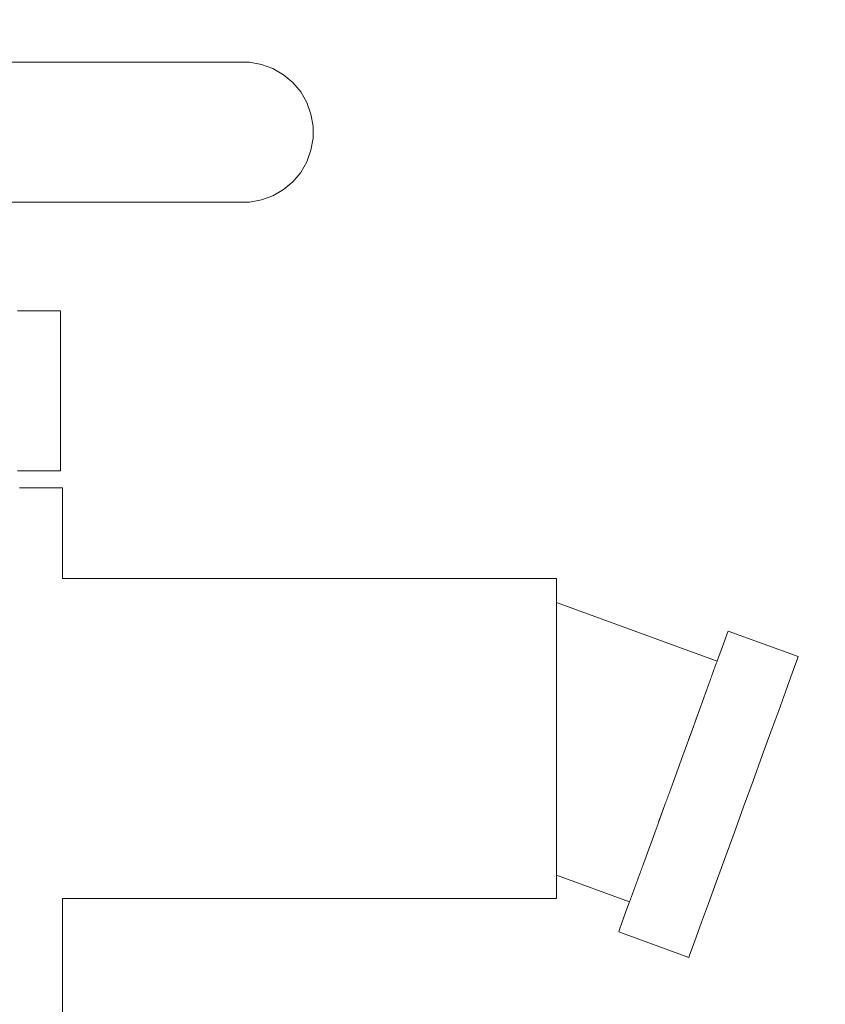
# Model space of a CAD drawing. Header units: millimetres. Extents: x 58537 to 97688, y -8921 to 14216.
# Tile 172 of 189: x 68643 to 68696, y 6695 to 6760. Entities that reach past the tile are written whole.
import ezdxf

# ---------------------------------------------------------------- set-up
doc = ezdxf.new("R2010")
doc.units = ezdxf.units.MM
doc.header["$MEASUREMENT"] = 0
doc.linetypes.add('Wipeout_Contour', pattern=[1000, 0, -1000])
doc.layers.add('Nowe_A-Armatura', color=7, linetype='Continuous')
doc.layers.add('Nowe_A-Wymiary-Zewnętrzne', color=7, linetype='Continuous')
doc.layers.add('Nowe_A-Armatura_Nr_pióra__2', color=8, linetype='Continuous', lineweight=13)
doc.layers.add('Nowe_A-Wymiary-Zewnętrzne_Nr_pióra__46', color=5, linetype='Continuous', lineweight=15)
doc.layers.add('Nowe_A-Wymiary-Zewnętrzne_Nr_pióra__45', color=7, linetype='Continuous', lineweight=15, true_color=0x40a5ff)
doc.layers.add('Nowe_A-Wymiary-Zewnętrzne_Nr_pióra__85', color=7, linetype='Continuous', lineweight=13, true_color=0x80c2ff)
doc.styles.add('STYL_AUTOMATYCZNY_2', font='arial.ttf')
doc.dimstyles.new('STYL_AUTOMATYCZNY__1', dxfattribs={"dimtxt": 125, "dimasz": 47.5, "dimexe": 0.18, "dimexo": 20, "dimgap": 0, "dimtad": 1, "dimdec": 1, "dimlfac": 0.1, "dimzin": 0, "dimdsep": 46, "dimtxsty": 'STYL_AUTOMATYCZNY_2', "dimblk": 'ARROWHEAD_11', "dimblk1": 'ARROWHEAD_11', "dimblk2": 'ARROWHEAD_11', "dimcen": 0.09, "dimclrd": 256, "dimclre": 256, "dimclrt": 5, "dimadec": 1, "dimazin": 0, "dimtfac": 1, "dimtdec": 4, "dimtmove": 0, "dimatfit": 3, "dimfxl": 0, "dimtolj": 1, "dimtzin": 0, "dimarcsym": 0})

# ---------------------------------------------------------------- blocks, each defined once
blk = doc.blocks.new('ElemPrzekroju_255')
at = {"color": 254, "linetype": 'Wipeout_Contour', "lineweight": 0, "ltscale": 275902.270803}
blk.add_wipeout([(68646.09, 6730.12), (68646.09, 6740.62), (68645.77, 6740.62), (68645.77, 6730.12)], dxfattribs=at).dxf.layer = 'Nowe_A-Armatura'
at = {"color": 254, "linetype": 'Wipeout_Contour', "lineweight": 0, "ltscale": 344873.566258}
blk.add_wipeout([(68645.908, 6722.395), (68646.07, 6722.89), (68646.23, 6723.05), (68646.23, 6729), (68645.908, 6729)], dxfattribs=at).dxf.layer = 'Nowe_A-Armatura'
at = {"color": 254, "linetype": 'Wipeout_Contour', "lineweight": 0, "ltscale": 344849.496801}
blk.add_wipeout([(68645.908, 6702.705), (68645.908, 6635.2), (68646.23, 6635.2), (68646.23, 6702.05), (68646.07, 6702.21)], dxfattribs=at).dxf.layer = 'Nowe_A-Armatura'
at = {"color": 254, "linetype": 'Wipeout_Contour', "lineweight": 0, "ltscale": 276043.926009}
blk.add_wipeout([(68682.731, 6699.873), (68687.335, 6698.197), (68687.39, 6698.347), (68682.785, 6700.023)], dxfattribs=at).dxf.layer = 'Nowe_A-Armatura'
at = {"color": 254, "linetype": 'Wipeout_Contour', "lineweight": 0, "ltscale": 275899.749997}
blk.add_wipeout([(68645.77, 6730.12), (68645.77, 6740.62), (68644.823, 6740.62), (68644.823, 6730.12)], dxfattribs=at).dxf.layer = 'Nowe_A-Armatura'
at = {"color": 254, "linetype": 'Wipeout_Contour', "lineweight": 0, "ltscale": 413843.612552}
blk.add_wipeout([(68644.955, 6729), (68644.955, 6720.112), (68645.083, 6720.593), (68645.485, 6721.643), (68645.908, 6722.38), (68645.908, 6729)], dxfattribs=at).dxf.layer = 'Nowe_A-Armatura'
at = {"color": 254, "linetype": 'Wipeout_Contour', "lineweight": 0, "ltscale": 413818.857954}
blk.add_wipeout([(68644.955, 6704.988), (68644.955, 6635.2), (68645.908, 6635.2), (68645.908, 6702.72), (68645.485, 6703.457), (68645.083, 6704.507)], dxfattribs=at).dxf.layer = 'Nowe_A-Armatura'
at = {"color": 254, "linetype": 'Wipeout_Contour', "lineweight": 0, "ltscale": 276044.472642}
blk.add_wipeout([(68682.785, 6700.023), (68687.39, 6698.347), (68687.552, 6698.792), (68682.947, 6700.468)], dxfattribs=at).dxf.layer = 'Nowe_A-Armatura'
at = {"layer": 'Nowe_A-Armatura_Nr_pióra__2', "color": 8, "linetype": 'Continuous', "lineweight": 13}
for p, q in [((68646.09, 6730.12), (68645.77, 6730.12)), ((68646.23, 6729), (68645.908, 6729)), ((68687.335, 6698.197), (68687.39, 6698.347))]:
    blk.add_line(p, q, dxfattribs=at)
at = {"color": 254, "linetype": 'Wipeout_Contour', "lineweight": 0, "ltscale": 275894.784981}
blk.add_wipeout([(68643.276, 6740.62), (68643.276, 6730.12), (68644.823, 6730.12), (68644.823, 6740.62)], dxfattribs=at).dxf.layer = 'Nowe_A-Armatura'
at = {"color": 254, "linetype": 'Wipeout_Contour', "lineweight": 0, "ltscale": 1034562.253360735}
blk.add_wipeout([(68643.397, 6729), (68643.397, 6635.2), (68644.955, 6635.2), (68644.955, 6704.988), (68644.575, 6705.801), (68644.086, 6707.3), (68643.725, 6708.959), (68643.504, 6710.727), (68643.43, 6712.55), (68643.504, 6714.373), (68643.725, 6716.141), (68644.086, 6717.8), (68644.575, 6719.299), (68644.955, 6720.112), (68644.955, 6729)], dxfattribs=at).dxf.layer = 'Nowe_A-Armatura'
at = {"color": 254, "linetype": 'Wipeout_Contour', "lineweight": 0, "ltscale": 275954.860418}
blk.add_wipeout([(68646.07, 6702.21), (68646.23, 6702.05), (68678.64, 6702.05), (68678.64, 6702.21)], dxfattribs=at).dxf.layer = 'Nowe_A-Armatura'
at = {"color": 254, "linetype": 'Wipeout_Contour', "lineweight": 0, "ltscale": 276045.549316}
blk.add_wipeout([(68682.947, 6700.468), (68687.552, 6698.792), (68687.816, 6699.519), (68683.212, 6701.195)], dxfattribs=at).dxf.layer = 'Nowe_A-Armatura'
at = {"layer": 'Nowe_A-Armatura_Nr_pióra__2', "color": 8, "linetype": 'Continuous', "lineweight": 13}
for p, q in [((68644.823, 6730.12), (68643.276, 6730.12)), ((68645.77, 6730.12), (68644.823, 6730.12)), ((68644.955, 6729), (68643.397, 6729)), ((68645.908, 6729), (68644.955, 6729)), ((68682.731, 6699.873), (68682.785, 6700.023)), ((68687.39, 6698.347), (68687.552, 6698.792))]:
    blk.add_line(p, q, dxfattribs=at)
at = {"color": 254, "linetype": 'Wipeout_Contour', "lineweight": 0, "ltscale": 2689973.818976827}
blk.add_wipeout([(68617.967, 6740.62), (68632.212, 6740.62), (68632.212, 6743), (68632.405, 6743.948), (68632.766, 6744.847), (68633.282, 6745.666), (68633.938, 6746.378), (68634.712, 6746.96), (68635.578, 6747.393), (68636.508, 6747.662), (68637.471, 6747.76), (68658.49, 6747.76), (68659.28, 6747.9), (68660.033, 6748.175), (68660.728, 6748.577), (68661.342, 6749.093), (68661.858, 6749.708), (68662.259, 6750.403), (68662.533, 6751.157), (68662.672, 6751.947), (68662.672, 6752.749), (68662.533, 6753.54), (68662.259, 6754.294), (68661.858, 6754.989), (68661.343, 6755.604), (68660.728, 6756.12), (68660.034, 6756.522), (68659.28, 6756.797), (68658.49, 6756.937), (68623.511, 6756.937), (68622.611, 6756.923), (68621.728, 6756.753), (68620.887, 6756.434), (68620.114, 6755.974), (68619.432, 6755.389), (68618.861, 6754.694), (68618.418, 6753.911), (68618.117, 6753.064), (68617.967, 6752.177)], dxfattribs=at).dxf.layer = 'Nowe_A-Armatura'
at = {"color": 254, "linetype": 'Wipeout_Contour', "lineweight": 0, "ltscale": 275954.670944}
blk.add_wipeout([(68678.64, 6702.683), (68645.916, 6702.683), (68646.07, 6702.21), (68678.64, 6702.21)], dxfattribs=at).dxf.layer = 'Nowe_A-Armatura'
at = {"layer": 'Nowe_A-Armatura_Nr_pióra__2', "color": 8, "linetype": 'Continuous', "lineweight": 13}
for p, q in [((68623.511, 6756.937), (68658.49, 6756.937)), ((68658.49, 6756.937), (68659.28, 6756.797)), ((68659.28, 6756.797), (68660.034, 6756.522)), ((68660.034, 6756.522), (68660.728, 6756.12)), ((68660.728, 6756.12), (68661.343, 6755.604)), ((68661.343, 6755.604), (68661.858, 6754.989)), ((68661.858, 6754.989), (68662.259, 6754.294)), ((68662.259, 6754.294), (68662.533, 6753.54)), ((68662.533, 6753.54), (68662.672, 6752.749)), ((68662.672, 6752.749), (68662.672, 6751.947)), ((68662.672, 6751.947), (68662.533, 6751.157)), ((68662.533, 6751.157), (68662.259, 6750.403)), ((68662.259, 6750.403), (68661.858, 6749.708)), ((68661.858, 6749.708), (68661.342, 6749.093)), ((68661.342, 6749.093), (68660.728, 6748.577)), ((68660.728, 6748.577), (68660.033, 6748.175)), ((68658.49, 6747.76), (68637.471, 6747.76)), ((68659.28, 6747.9), (68658.49, 6747.76)), ((68660.033, 6748.175), (68659.28, 6747.9)), ((68644.823, 6740.62), (68643.276, 6740.62)), ((68645.77, 6740.62), (68644.823, 6740.62)), ((68646.09, 6740.62), (68645.77, 6740.62)), ((68646.09, 6730.12), (68646.09, 6740.62)), ((68646.23, 6635.2), (68646.23, 6702.05))]:
    blk.add_line(p, q, dxfattribs=at)
at = {"color": 254, "linetype": 'Wipeout_Contour', "lineweight": 0, "ltscale": 413899.932814}
blk.add_wipeout([(68645.485, 6703.457), (68645.908, 6702.72), (68645.908, 6702.705), (68645.916, 6702.683), (68678.64, 6702.683), (68678.64, 6703.457)], dxfattribs=at).dxf.layer = 'Nowe_A-Armatura'
at = {"color": 254, "linetype": 'Wipeout_Contour', "lineweight": 0, "ltscale": 275953.850539}
blk.add_wipeout([(68678.64, 6704.507), (68645.083, 6704.507), (68645.485, 6703.457), (68678.64, 6703.457)], dxfattribs=at).dxf.layer = 'Nowe_A-Armatura'
at = {"color": 254, "linetype": 'Wipeout_Contour', "lineweight": 0, "ltscale": 344925.50837}
blk.add_wipeout([(68644.575, 6705.801), (68644.955, 6704.988), (68645.083, 6704.507), (68678.64, 6704.507), (68678.64, 6705.801)], dxfattribs=at).dxf.layer = 'Nowe_A-Armatura'
at = {"color": 254, "linetype": 'Wipeout_Contour', "lineweight": 0, "ltscale": 276029.417229}
blk.add_wipeout([(68678.64, 6703.733), (68678.64, 6703.597), (68683.449, 6701.847), (68683.493, 6701.966)], dxfattribs=at).dxf.layer = 'Nowe_A-Armatura'
at = {"color": 254, "linetype": 'Wipeout_Contour', "lineweight": 0, "ltscale": 275952.948649}
blk.add_wipeout([(68644.086, 6707.3), (68644.575, 6705.801), (68678.64, 6705.801), (68678.64, 6707.3)], dxfattribs=at).dxf.layer = 'Nowe_A-Armatura'
at = {"color": 254, "linetype": 'Wipeout_Contour', "lineweight": 0, "ltscale": 276029.703904}
blk.add_wipeout([(68678.64, 6703.733), (68683.493, 6701.966), (68683.622, 6702.323), (68678.64, 6704.136)], dxfattribs=at).dxf.layer = 'Nowe_A-Armatura'
at = {"color": 254, "linetype": 'Wipeout_Contour', "lineweight": 0, "ltscale": 275952.720359}
blk.add_wipeout([(68643.725, 6708.959), (68644.086, 6707.3), (68678.64, 6707.3), (68678.64, 6708.959)], dxfattribs=at).dxf.layer = 'Nowe_A-Armatura'
at = {"color": 254, "linetype": 'Wipeout_Contour', "lineweight": 0, "ltscale": 276030.251543}
blk.add_wipeout([(68678.64, 6704.795), (68678.64, 6704.136), (68683.622, 6702.323), (68683.834, 6702.904)], dxfattribs=at).dxf.layer = 'Nowe_A-Armatura'
at = {"layer": 'Nowe_A-Armatura_Nr_pióra__2', "color": 8, "linetype": 'Continuous', "lineweight": 13}
for p, q in [((68646.23, 6702.05), (68678.64, 6702.05)), ((68678.64, 6702.05), (68678.64, 6702.21))]:
    blk.add_line(p, q, dxfattribs=at)
at = {"color": 254, "linetype": 'Wipeout_Contour', "lineweight": 0, "ltscale": 275952.812037}
blk.add_wipeout([(68643.504, 6710.727), (68643.725, 6708.959), (68678.64, 6708.959), (68678.64, 6710.727)], dxfattribs=at).dxf.layer = 'Nowe_A-Armatura'
at = {"color": 254, "linetype": 'Wipeout_Contour', "lineweight": 0, "ltscale": 276031.043013}
blk.add_wipeout([(68678.64, 6705.688), (68678.64, 6704.795), (68683.834, 6702.904), (68684.121, 6703.693)], dxfattribs=at).dxf.layer = 'Nowe_A-Armatura'
at = {"color": 254, "linetype": 'Wipeout_Contour', "lineweight": 0, "ltscale": 276047.123342}
blk.add_wipeout([(68683.212, 6701.195), (68687.816, 6699.519), (68688.175, 6700.506), (68683.571, 6702.182)], dxfattribs=at).dxf.layer = 'Nowe_A-Armatura'
at = {"layer": 'Nowe_A-Armatura_Nr_pióra__2', "color": 8, "linetype": 'Continuous', "lineweight": 13}
for p, q in [((68678.64, 6702.21), (68678.64, 6702.683)), ((68682.947, 6700.468), (68683.212, 6701.195)), ((68682.785, 6700.023), (68682.947, 6700.468)), ((68682.731, 6699.873), (68687.335, 6698.197)), ((68687.552, 6698.792), (68687.816, 6699.519))]:
    blk.add_line(p, q, dxfattribs=at)
at = {"color": 254, "linetype": 'Wipeout_Contour', "lineweight": 0, "ltscale": 275953.220976}
blk.add_wipeout([(68678.64, 6712.55), (68643.43, 6712.55), (68643.504, 6710.727), (68678.64, 6710.727)], dxfattribs=at).dxf.layer = 'Nowe_A-Armatura'
at = {"color": 254, "linetype": 'Wipeout_Contour', "lineweight": 0, "ltscale": 276032.054238}
blk.add_wipeout([(68678.64, 6706.79), (68678.64, 6705.688), (68684.121, 6703.693), (68684.475, 6704.666)], dxfattribs=at).dxf.layer = 'Nowe_A-Armatura'
at = {"layer": 'Nowe_A-Armatura_Nr_pióra__2', "color": 8, "linetype": 'Continuous', "lineweight": 13}
blk.add_line((68678.64, 6702.683), (68678.64, 6703.457), dxfattribs=at)
at = {"color": 254, "linetype": 'Wipeout_Contour', "lineweight": 0, "ltscale": 275953.930604}
blk.add_wipeout([(68643.43, 6712.55), (68678.64, 6712.55), (68678.64, 6714.373), (68643.504, 6714.373)], dxfattribs=at).dxf.layer = 'Nowe_A-Armatura'
at = {"color": 254, "linetype": 'Wipeout_Contour', "lineweight": 0, "ltscale": 276033.254881}
blk.add_wipeout([(68678.64, 6708.067), (68678.64, 6706.79), (68684.475, 6704.666), (68684.885, 6705.793)], dxfattribs=at).dxf.layer = 'Nowe_A-Armatura'
at = {"color": 254, "linetype": 'Wipeout_Contour', "lineweight": 0, "ltscale": 276049.146929}
blk.add_wipeout([(68683.571, 6702.182), (68688.175, 6700.506), (68688.618, 6701.722), (68684.013, 6703.398)], dxfattribs=at).dxf.layer = 'Nowe_A-Armatura'
at = {"layer": 'Nowe_A-Armatura_Nr_pióra__2', "color": 8, "linetype": 'Continuous', "lineweight": 13}
for p, q in [((68678.64, 6703.457), (68678.64, 6704.507)), ((68678.64, 6703.597), (68683.449, 6701.847)), ((68683.212, 6701.195), (68683.571, 6702.182)), ((68687.816, 6699.519), (68688.175, 6700.506))]:
    blk.add_line(p, q, dxfattribs=at)
at = {"color": 254, "linetype": 'Wipeout_Contour', "lineweight": 0, "ltscale": 275954.919358}
blk.add_wipeout([(68643.725, 6716.141), (68643.504, 6714.373), (68678.64, 6714.373), (68678.64, 6716.141)], dxfattribs=at).dxf.layer = 'Nowe_A-Armatura'
at = {"color": 254, "linetype": 'Wipeout_Contour', "lineweight": 0, "ltscale": 276034.608893}
blk.add_wipeout([(68678.64, 6709.479), (68678.64, 6708.067), (68684.885, 6705.793), (68685.339, 6707.04)], dxfattribs=at).dxf.layer = 'Nowe_A-Armatura'
at = {"color": 254, "linetype": 'Wipeout_Contour', "lineweight": 0, "ltscale": 276051.55863}
blk.add_wipeout([(68684.013, 6703.398), (68688.618, 6701.722), (68689.131, 6703.131), (68684.526, 6704.807)], dxfattribs=at).dxf.layer = 'Nowe_A-Armatura'
at = {"layer": 'Nowe_A-Armatura_Nr_pióra__2', "color": 8, "linetype": 'Continuous', "lineweight": 13}
for p, q in [((68678.64, 6704.507), (68678.64, 6705.801)), ((68683.571, 6702.182), (68684.013, 6703.398)), ((68688.175, 6700.506), (68688.618, 6701.722))]:
    blk.add_line(p, q, dxfattribs=at)
at = {"color": 254, "linetype": 'Wipeout_Contour', "lineweight": 0, "ltscale": 275956.161336}
blk.add_wipeout([(68643.725, 6716.141), (68678.64, 6716.141), (68678.64, 6717.8), (68644.086, 6717.8)], dxfattribs=at).dxf.layer = 'Nowe_A-Armatura'
at = {"color": 254, "linetype": 'Wipeout_Contour', "lineweight": 0, "ltscale": 276036.075705}
blk.add_wipeout([(68678.64, 6710.984), (68678.64, 6709.479), (68685.339, 6707.04), (68685.823, 6708.369)], dxfattribs=at).dxf.layer = 'Nowe_A-Armatura'
at = {"color": 254, "linetype": 'Wipeout_Contour', "lineweight": 0, "ltscale": 276054.285207}
blk.add_wipeout([(68685.094, 6706.365), (68684.526, 6704.807), (68689.131, 6703.131), (68689.698, 6704.689)], dxfattribs=at).dxf.layer = 'Nowe_A-Armatura'
at = {"layer": 'Nowe_A-Armatura_Nr_pióra__2', "color": 8, "linetype": 'Continuous', "lineweight": 13}
for p, q in [((68678.64, 6705.801), (68678.64, 6707.3)), ((68684.013, 6703.398), (68684.526, 6704.807)), ((68688.618, 6701.722), (68689.131, 6703.131))]:
    blk.add_line(p, q, dxfattribs=at)
at = {"color": 254, "linetype": 'Wipeout_Contour', "lineweight": 0, "ltscale": 275957.618719}
blk.add_wipeout([(68644.086, 6717.8), (68678.64, 6717.8), (68678.64, 6719.299), (68644.575, 6719.299)], dxfattribs=at).dxf.layer = 'Nowe_A-Armatura'
at = {"color": 254, "linetype": 'Wipeout_Contour', "lineweight": 0, "ltscale": 276037.611126}
blk.add_wipeout([(68686.322, 6709.74), (68678.64, 6712.536), (68678.64, 6710.984), (68685.823, 6708.369)], dxfattribs=at).dxf.layer = 'Nowe_A-Armatura'
at = {"color": 254, "linetype": 'Wipeout_Contour', "lineweight": 0, "ltscale": 276057.243848}
blk.add_wipeout([(68685.094, 6706.365), (68689.698, 6704.689), (68690.303, 6706.351), (68685.698, 6708.027)], dxfattribs=at).dxf.layer = 'Nowe_A-Armatura'
at = {"layer": 'Nowe_A-Armatura_Nr_pióra__2', "color": 8, "linetype": 'Continuous', "lineweight": 13}
for p, q in [((68678.64, 6707.3), (68678.64, 6708.959)), ((68684.526, 6704.807), (68685.094, 6706.365)), ((68689.131, 6703.131), (68689.698, 6704.689))]:
    blk.add_line(p, q, dxfattribs=at)
at = {"color": 254, "linetype": 'Wipeout_Contour', "lineweight": 0, "ltscale": 344932.762582}
blk.add_wipeout([(68644.575, 6719.299), (68678.64, 6719.299), (68678.64, 6720.593), (68645.083, 6720.593), (68644.955, 6720.112)], dxfattribs=at).dxf.layer = 'Nowe_A-Armatura'
at = {"color": 254, "linetype": 'Wipeout_Contour', "lineweight": 0, "ltscale": 276039.168923}
blk.add_wipeout([(68678.64, 6714.088), (68678.64, 6712.536), (68686.322, 6709.74), (68686.821, 6711.111)], dxfattribs=at).dxf.layer = 'Nowe_A-Armatura'
at = {"layer": 'Nowe_A-Armatura_Nr_pióra__2', "color": 8, "linetype": 'Continuous', "lineweight": 13}
blk.add_line((68678.64, 6708.959), (68678.64, 6710.727), dxfattribs=at)
at = {"color": 254, "linetype": 'Wipeout_Contour', "lineweight": 0, "ltscale": 275960.520047}
blk.add_wipeout([(68645.083, 6720.593), (68678.64, 6720.593), (68678.64, 6721.643), (68645.485, 6721.643)], dxfattribs=at).dxf.layer = 'Nowe_A-Armatura'
at = {"color": 254, "linetype": 'Wipeout_Contour', "lineweight": 0, "ltscale": 276040.702001}
blk.add_wipeout([(68678.64, 6715.593), (68678.64, 6714.088), (68686.821, 6711.111), (68687.304, 6712.44)], dxfattribs=at).dxf.layer = 'Nowe_A-Armatura'
at = {"color": 254, "linetype": 'Wipeout_Contour', "lineweight": 0, "ltscale": 276060.344683}
blk.add_wipeout([(68685.698, 6708.027), (68690.303, 6706.351), (68690.926, 6708.064), (68686.322, 6709.74)], dxfattribs=at).dxf.layer = 'Nowe_A-Armatura'
at = {"layer": 'Nowe_A-Armatura_Nr_pióra__2', "color": 8, "linetype": 'Continuous', "lineweight": 13}
for p, q in [((68685.094, 6706.365), (68685.698, 6708.027)), ((68689.698, 6704.689), (68690.303, 6706.351))]:
    blk.add_line(p, q, dxfattribs=at)
at = {"color": 254, "linetype": 'Wipeout_Contour', "lineweight": 0, "ltscale": 413911.321018}
blk.add_wipeout([(68645.485, 6721.643), (68678.64, 6721.643), (68678.64, 6722.417), (68645.915, 6722.417), (68645.908, 6722.395), (68645.908, 6722.38)], dxfattribs=at).dxf.layer = 'Nowe_A-Armatura'
at = {"color": 254, "linetype": 'Wipeout_Contour', "lineweight": 0, "ltscale": 276042.163854}
blk.add_wipeout([(68678.64, 6717.006), (68678.64, 6715.593), (68687.304, 6712.44), (68687.758, 6713.687)], dxfattribs=at).dxf.layer = 'Nowe_A-Armatura'
at = {"color": 254, "linetype": 'Wipeout_Contour', "lineweight": 0, "ltscale": 276063.493507}
blk.add_wipeout([(68686.322, 6709.74), (68690.926, 6708.064), (68691.55, 6709.777), (68686.945, 6711.453)], dxfattribs=at).dxf.layer = 'Nowe_A-Armatura'
at = {"layer": 'Nowe_A-Armatura_Nr_pióra__2', "color": 8, "linetype": 'Continuous', "lineweight": 13}
for p, q in [((68678.64, 6710.727), (68678.64, 6712.55)), ((68685.698, 6708.027), (68686.322, 6709.74)), ((68690.303, 6706.351), (68690.926, 6708.064))]:
    blk.add_line(p, q, dxfattribs=at)
at = {"color": 254, "linetype": 'Wipeout_Contour', "lineweight": 0, "ltscale": 275962.535418}
blk.add_wipeout([(68645.915, 6722.417), (68678.64, 6722.417), (68678.64, 6722.89), (68646.07, 6722.89)], dxfattribs=at).dxf.layer = 'Nowe_A-Armatura'
at = {"color": 254, "linetype": 'Wipeout_Contour', "lineweight": 0, "ltscale": 276043.510179}
blk.add_wipeout([(68678.64, 6718.282), (68678.64, 6717.006), (68687.758, 6713.687), (68688.169, 6714.814)], dxfattribs=at).dxf.layer = 'Nowe_A-Armatura'
at = {"color": 254, "linetype": 'Wipeout_Contour', "lineweight": 0, "ltscale": 276066.594646}
blk.add_wipeout([(68686.945, 6711.453), (68691.55, 6709.777), (68692.155, 6711.439), (68687.55, 6713.115)], dxfattribs=at).dxf.layer = 'Nowe_A-Armatura'
at = {"layer": 'Nowe_A-Armatura_Nr_pióra__2', "color": 8, "linetype": 'Continuous', "lineweight": 13}
for p, q in [((68678.64, 6712.55), (68678.64, 6714.373)), ((68686.322, 6709.74), (68686.945, 6711.453)), ((68690.926, 6708.064), (68691.55, 6709.777))]:
    blk.add_line(p, q, dxfattribs=at)
at = {"color": 254, "linetype": 'Wipeout_Contour', "lineweight": 0, "ltscale": 275962.971352}
blk.add_wipeout([(68646.23, 6723.05), (68646.07, 6722.89), (68678.64, 6722.89), (68678.64, 6723.05)], dxfattribs=at).dxf.layer = 'Nowe_A-Armatura'
at = {"color": 254, "linetype": 'Wipeout_Contour', "lineweight": 0, "ltscale": 276044.699969}
blk.add_wipeout([(68678.64, 6718.282), (68688.169, 6714.814), (68688.523, 6715.787), (68678.64, 6719.384)], dxfattribs=at).dxf.layer = 'Nowe_A-Armatura'
at = {"layer": 'Nowe_A-Armatura_Nr_pióra__2', "color": 8, "linetype": 'Continuous', "lineweight": 13}
for p, q in [((68646.23, 6723.05), (68646.23, 6729)), ((68646.23, 6723.05), (68678.64, 6723.05)), ((68678.64, 6722.89), (68678.64, 6723.05)), ((68678.64, 6722.417), (68678.64, 6722.89))]:
    blk.add_line(p, q, dxfattribs=at)
at = {"color": 254, "linetype": 'Wipeout_Contour', "lineweight": 0, "ltscale": 276045.697023}
blk.add_wipeout([(68678.64, 6720.278), (68678.64, 6719.384), (68688.523, 6715.787), (68688.81, 6716.576)], dxfattribs=at).dxf.layer = 'Nowe_A-Armatura'
at = {"color": 254, "linetype": 'Wipeout_Contour', "lineweight": 0, "ltscale": 276069.553859}
blk.add_wipeout([(68687.55, 6713.115), (68692.155, 6711.439), (68692.722, 6712.997), (68688.117, 6714.673)], dxfattribs=at).dxf.layer = 'Nowe_A-Armatura'
at = {"layer": 'Nowe_A-Armatura_Nr_pióra__2', "color": 8, "linetype": 'Continuous', "lineweight": 13}
for p, q in [((68678.64, 6714.373), (68678.64, 6716.141)), ((68686.945, 6711.453), (68687.55, 6713.115)), ((68691.55, 6709.777), (68692.155, 6711.439))]:
    blk.add_line(p, q, dxfattribs=at)
at = {"color": 254, "linetype": 'Wipeout_Contour', "lineweight": 0, "ltscale": 276046.470816}
blk.add_wipeout([(68678.64, 6720.936), (68678.64, 6720.278), (68688.81, 6716.576), (68689.022, 6717.157)], dxfattribs=at).dxf.layer = 'Nowe_A-Armatura'
at = {"color": 254, "linetype": 'Wipeout_Contour', "lineweight": 0, "ltscale": 276072.281206}
blk.add_wipeout([(68688.117, 6714.673), (68692.722, 6712.997), (68693.235, 6714.406), (68688.63, 6716.082)], dxfattribs=at).dxf.layer = 'Nowe_A-Armatura'
at = {"layer": 'Nowe_A-Armatura_Nr_pióra__2', "color": 8, "linetype": 'Continuous', "lineweight": 13}
for p, q in [((68687.55, 6713.115), (68688.117, 6714.673)), ((68692.155, 6711.439), (68692.722, 6712.997))]:
    blk.add_line(p, q, dxfattribs=at)
at = {"color": 254, "linetype": 'Wipeout_Contour', "lineweight": 0, "ltscale": 276046.997702}
blk.add_wipeout([(68678.64, 6721.339), (68678.64, 6720.936), (68689.022, 6717.157), (68689.151, 6717.513)], dxfattribs=at).dxf.layer = 'Nowe_A-Armatura'
at = {"color": 254, "linetype": 'Wipeout_Contour', "lineweight": 0, "ltscale": 276047.261546}
blk.add_wipeout([(68678.64, 6721.475), (68678.64, 6721.339), (68689.151, 6717.513), (68689.195, 6717.633)], dxfattribs=at).dxf.layer = 'Nowe_A-Armatura'
at = {"layer": 'Nowe_A-Armatura_Nr_pióra__2', "color": 8, "linetype": 'Continuous', "lineweight": 13}
for p, q in [((68678.64, 6721.643), (68678.64, 6722.417)), ((68678.64, 6720.593), (68678.64, 6721.643)), ((68678.64, 6719.299), (68678.64, 6720.593)), ((68678.64, 6717.8), (68678.64, 6719.299)), ((68678.64, 6716.141), (68678.64, 6717.8))]:
    blk.add_line(p, q, dxfattribs=at)
at = {"color": 254, "linetype": 'Wipeout_Contour', "lineweight": 0, "ltscale": 276074.693784}
blk.add_wipeout([(68688.63, 6716.082), (68693.235, 6714.406), (68693.677, 6715.622), (68689.073, 6717.298)], dxfattribs=at).dxf.layer = 'Nowe_A-Armatura'
at = {"layer": 'Nowe_A-Armatura_Nr_pióra__2', "color": 8, "linetype": 'Continuous', "lineweight": 13}
for p, q in [((68688.117, 6714.673), (68688.63, 6716.082)), ((68692.722, 6712.997), (68693.235, 6714.406))]:
    blk.add_line(p, q, dxfattribs=at)
at = {"color": 254, "linetype": 'Wipeout_Contour', "lineweight": 0, "ltscale": 276076.718248}
blk.add_wipeout([(68689.073, 6717.298), (68693.677, 6715.622), (68694.036, 6716.609), (68689.432, 6718.285)], dxfattribs=at).dxf.layer = 'Nowe_A-Armatura'
at = {"layer": 'Nowe_A-Armatura_Nr_pióra__2', "color": 8, "linetype": 'Continuous', "lineweight": 13}
for p, q in [((68688.63, 6716.082), (68689.073, 6717.298)), ((68693.235, 6714.406), (68693.677, 6715.622))]:
    blk.add_line(p, q, dxfattribs=at)
at = {"color": 254, "linetype": 'Wipeout_Contour', "lineweight": 0, "ltscale": 276078.293046}
blk.add_wipeout([(68689.432, 6718.285), (68694.036, 6716.609), (68694.301, 6717.336), (68689.696, 6719.012)], dxfattribs=at).dxf.layer = 'Nowe_A-Armatura'
at = {"layer": 'Nowe_A-Armatura_Nr_pióra__2', "color": 8, "linetype": 'Continuous', "lineweight": 13}
for p, q in [((68678.64, 6721.475), (68689.195, 6717.633)), ((68693.677, 6715.622), (68694.036, 6716.609))]:
    blk.add_line(p, q, dxfattribs=at)
at = {"color": 254, "linetype": 'Wipeout_Contour', "lineweight": 0, "ltscale": 276079.370294}
blk.add_wipeout([(68689.696, 6719.012), (68694.301, 6717.336), (68694.463, 6717.781), (68689.858, 6719.457)], dxfattribs=at).dxf.layer = 'Nowe_A-Armatura'
at = {"layer": 'Nowe_A-Armatura_Nr_pióra__2', "color": 8, "linetype": 'Continuous', "lineweight": 13}
for p, q in [((68689.073, 6717.298), (68689.432, 6718.285)), ((68694.036, 6716.609), (68694.301, 6717.336))]:
    blk.add_line(p, q, dxfattribs=at)
at = {"color": 254, "linetype": 'Wipeout_Contour', "lineweight": 0, "ltscale": 276079.917237}
blk.add_wipeout([(68689.858, 6719.457), (68694.463, 6717.781), (68694.518, 6717.931), (68689.913, 6719.607)], dxfattribs=at).dxf.layer = 'Nowe_A-Armatura'
at = {"layer": 'Nowe_A-Armatura_Nr_pióra__2', "color": 8, "linetype": 'Continuous', "lineweight": 13}
for p, q in [((68689.696, 6719.012), (68689.858, 6719.457)), ((68689.858, 6719.457), (68689.913, 6719.607)), ((68689.913, 6719.607), (68694.518, 6717.931)), ((68689.432, 6718.285), (68689.696, 6719.012)), ((68694.301, 6717.336), (68694.463, 6717.781)), ((68694.463, 6717.781), (68694.518, 6717.931))]:
    blk.add_line(p, q, dxfattribs=at)
blk = doc.blocks.new('*D980')
at = {"layer": 'Nowe_A-Wymiary-Zewnętrzne_Nr_pióra__45', "linetype": 'Continuous', "lineweight": 15, "true_color": 0x40a5ff}
for points in [[(66433.999, 8320), (66434.951, 8315.216), (66437.66, 8311.161), (66441.716, 8308.452), (66446.499, 8307.5), (66451.283, 8308.452), (66455.338, 8311.161), (66458.048, 8315.216), (66458.999, 8320), (66458.048, 8324.784), (66455.338, 8328.839), (66451.283, 8331.548), (66446.499, 8332.5), (66441.716, 8331.548), (66437.66, 8328.839), (66434.951, 8324.784)], [(66433.999, 5780), (66434.951, 5775.216), (66437.66, 5771.161), (66441.716, 5768.452), (66446.499, 5767.5), (66451.283, 5768.452), (66455.338, 5771.161), (66458.048, 5775.216), (66458.999, 5780), (66458.048, 5784.784), (66455.338, 5788.839), (66451.283, 5791.548), (66446.499, 5792.5), (66441.716, 5791.548), (66437.66, 5788.839), (66434.951, 5784.784)]]:
    blk.add_hatch(color=161, dxfattribs=at).paths.add_polyline_path(points)
at = {"layer": 'Nowe_A-Wymiary-Zewnętrzne_Nr_pióra__45', "color": 161, "linetype": 'Continuous', "lineweight": 15, "true_color": 0x40a5ff}
for centre in [(66446.499, 8320), (66446.499, 5780)]:
    blk.add_circle(centre, 12.5, dxfattribs=at)
at = {"layer": 'Nowe_A-Wymiary-Zewnętrzne_Nr_pióra__85', "color": 151, "linetype": 'Continuous', "lineweight": 13, "true_color": 0x80c2ff}
for p, q in [((66446.499, 5792.5), (66446.499, 8307.5)), ((66433.999, 5780), (66399.624, 5780)), ((66493.374, 5780), (66458.999, 5780))]:
    blk.add_line(p, q, dxfattribs=at)
at = {"layer": 'Nowe_A-Wymiary-Zewnętrzne_Nr_pióra__46', "color": 5, "lineweight": 15, "char_height": 125, "attachment_point": 7, "rotation": 90, "style": 'STYL_AUTOMATYCZNY_2'}
for s, insert in [('\\A1;{\\pql;\\fArial|b0|i0|c238|p0;\\W1.000000;21,0}', (66421.499, 7973.85)), ('\\A1;{\\pql;\\fArial|b0|i0|c238|p0;\\W1.000000;254,0}', (66421.499, 6835.505)), ('\\A1;{\\pql;\\fArial|b0|i0|c238|p0;\\W1.000000;14,0}', (66421.499, 5792.5))]:
    blk.add_mtext(s, dxfattribs=dict(at, insert=insert))
blk = doc.blocks.new('ARROWHEAD_11')
at = {"color": 0, "linetype": 'Continuous', "lineweight": 0}
blk.add_line((0, 0), (-1, 0), dxfattribs=at)
at = {"color": 0, "linetype": 'Continuous', "lineweight": 0, "const_width": 0.25, "flags": 128}
blk.add_lwpolyline([(-0.125, 0, 1), (0.125, 0, 1)], format="xyb", close=True, dxfattribs=at)
blk = doc.blocks.new('*D1021')
at = {"layer": 'Nowe_A-Wymiary-Zewnętrzne_Nr_pióra__45', "linetype": 'Continuous', "lineweight": 15, "true_color": 0x40a5ff}
for points in [[(93173.538, 7980), (93174.489, 7975.216), (93177.199, 7971.161), (93181.254, 7968.452), (93186.038, 7967.5), (93190.822, 7968.452), (93194.877, 7971.161), (93197.586, 7975.216), (93198.538, 7980), (93197.586, 7984.784), (93194.877, 7988.839), (93190.822, 7991.548), (93186.038, 7992.5), (93181.254, 7991.548), (93177.199, 7988.839), (93174.489, 7984.784)], [(93173.538, 5780), (93174.489, 5775.216), (93177.199, 5771.161), (93181.254, 5768.452), (93186.038, 5767.5), (93190.822, 5768.452), (93194.877, 5771.161), (93197.586, 5775.216), (93198.538, 5780), (93197.586, 5784.784), (93194.877, 5788.839), (93190.822, 5791.548), (93186.038, 5792.5), (93181.254, 5791.548), (93177.199, 5788.839), (93174.489, 5784.784)]]:
    blk.add_hatch(color=161, dxfattribs=at).paths.add_polyline_path(points)
at = {"layer": 'Nowe_A-Wymiary-Zewnętrzne_Nr_pióra__45', "color": 161, "linetype": 'Continuous', "lineweight": 15, "true_color": 0x40a5ff}
for centre in [(93186.038, 7980), (93186.038, 5780)]:
    blk.add_circle(centre, 12.5, dxfattribs=at)
at = {"layer": 'Nowe_A-Wymiary-Zewnętrzne_Nr_pióra__85', "color": 151, "linetype": 'Continuous', "lineweight": 13, "true_color": 0x80c2ff}
for p, q in [((93173.538, 7980), (93139.163, 7980)), ((93232.913, 7980), (93198.538, 7980)), ((93186.038, 5792.5), (93186.038, 7967.5)), ((93173.538, 5780), (93139.163, 5780)), ((93232.913, 5780), (93198.538, 5780))]:
    blk.add_line(p, q, dxfattribs=at)
at = {"layer": 'Nowe_A-Wymiary-Zewnętrzne_Nr_pióra__46', "color": 5, "lineweight": 15, "char_height": 125, "attachment_point": 7, "rotation": 90, "style": 'STYL_AUTOMATYCZNY_2'}
for s, insert in [('\\A1;{\\pql;\\fArial|b0|i0|c238|p0;\\W1.000000;220,0}', (93161.038, 6832.33)), ('\\A1;{\\pql;\\fArial|b0|i0|c238|p0;\\W1.000000;14,0}', (93161.038, 5792.5))]:
    blk.add_mtext(s, dxfattribs=dict(at, insert=insert))
blk = doc.blocks.new('*D1027')
at = {"layer": 'Nowe_A-Wymiary-Zewnętrzne_Nr_pióra__45', "linetype": 'Continuous', "lineweight": 15, "true_color": 0x40a5ff}
for points in [[(93506.731, 12845.374), (93507.682, 12840.591), (93510.392, 12836.535), (93514.447, 12833.826), (93519.231, 12832.874), (93524.014, 12833.826), (93528.07, 12836.535), (93530.779, 12840.591), (93531.731, 12845.374), (93530.779, 12850.158), (93528.07, 12854.213), (93524.014, 12856.923), (93519.231, 12857.874), (93514.447, 12856.923), (93510.392, 12854.213), (93507.682, 12850.158)], [(93506.731, -450), (93507.682, -454.784), (93510.392, -458.839), (93514.447, -461.548), (93519.231, -462.5), (93524.014, -461.548), (93528.07, -458.839), (93530.779, -454.784), (93531.731, -450), (93530.779, -445.216), (93528.07, -441.161), (93524.014, -438.452), (93519.231, -437.5), (93514.447, -438.452), (93510.392, -441.161), (93507.682, -445.216)]]:
    blk.add_hatch(color=161, dxfattribs=at).paths.add_polyline_path(points)
at = {"layer": 'Nowe_A-Wymiary-Zewnętrzne_Nr_pióra__45', "color": 161, "linetype": 'Continuous', "lineweight": 15, "true_color": 0x40a5ff}
for centre in [(93519.231, 12845.374), (93519.231, -450)]:
    blk.add_circle(centre, 12.5, dxfattribs=at)
at = {"layer": 'Nowe_A-Wymiary-Zewnętrzne_Nr_pióra__85', "color": 151, "linetype": 'Continuous', "lineweight": 13, "true_color": 0x80c2ff}
for p, q in [((93519.231, 12857.874), (93519.231, 12870.374)), ((93506.731, 12845.374), (93472.356, 12845.374)), ((93566.106, 12845.374), (93531.731, 12845.374)), ((93519.231, -437.5), (93519.231, 12832.874)), ((93506.731, -450), (93472.356, -450)), ((93566.106, -450), (93531.731, -450)), ((93519.231, -475), (93519.231, -462.5))]:
    blk.add_line(p, q, dxfattribs=at)
at = {"layer": 'Nowe_A-Wymiary-Zewnętrzne_Nr_pióra__46', "color": 5, "lineweight": 15, "insert": (93494.231, 5911.708), "char_height": 125, "attachment_point": 7, "rotation": 90, "style": 'STYL_AUTOMATYCZNY_2'}
blk.add_mtext('\\A1;{\\pql;\\fArial|b0|i0|c238|p0;\\W1.000000;1\xa0329,5}', dxfattribs=at)
blk = doc.blocks.new('*D1039')
at = {"layer": 'Nowe_A-Wymiary-Zewnętrzne_Nr_pióra__45', "linetype": 'Continuous', "lineweight": 15, "true_color": 0x40a5ff}
for points in [[(90228.509, 8320), (90229.46, 8315.216), (90232.17, 8311.161), (90236.225, 8308.452), (90241.009, 8307.5), (90245.792, 8308.452), (90249.848, 8311.161), (90252.557, 8315.216), (90253.509, 8320), (90252.557, 8324.784), (90249.848, 8328.839), (90245.792, 8331.548), (90241.009, 8332.5), (90236.225, 8331.548), (90232.17, 8328.839), (90229.46, 8324.784)], [(90228.509, 5780), (90229.46, 5775.216), (90232.17, 5771.161), (90236.225, 5768.452), (90241.009, 5767.5), (90245.792, 5768.452), (90249.848, 5771.161), (90252.557, 5775.216), (90253.509, 5780), (90252.557, 5784.784), (90249.848, 5788.839), (90245.792, 5791.548), (90241.009, 5792.5), (90236.225, 5791.548), (90232.17, 5788.839), (90229.46, 5784.784)]]:
    blk.add_hatch(color=161, dxfattribs=at).paths.add_polyline_path(points)
at = {"layer": 'Nowe_A-Wymiary-Zewnętrzne_Nr_pióra__45', "color": 161, "linetype": 'Continuous', "lineweight": 15, "true_color": 0x40a5ff}
for centre in [(90241.009, 8320), (90241.009, 5780)]:
    blk.add_circle(centre, 12.5, dxfattribs=at)
at = {"layer": 'Nowe_A-Wymiary-Zewnętrzne_Nr_pióra__85', "color": 151, "linetype": 'Continuous', "lineweight": 13, "true_color": 0x80c2ff}
for p, q in [((90241.009, 5792.5), (90241.009, 8307.5)), ((90228.509, 5780), (90194.134, 5780)), ((90287.884, 5780), (90253.509, 5780))]:
    blk.add_line(p, q, dxfattribs=at)
at = {"layer": 'Nowe_A-Wymiary-Zewnętrzne_Nr_pióra__46', "color": 5, "lineweight": 15, "char_height": 125, "attachment_point": 7, "rotation": 90, "style": 'STYL_AUTOMATYCZNY_2'}
for s, insert in [('\\A1;{\\pql;\\fArial|b0|i0|c238|p0;\\W1.000000;21,0}', (90216.009, 7973.85)), ('\\A1;{\\pql;\\fArial|b0|i0|c238|p0;\\W1.000000;254,0}', (90216.009, 6835.505)), ('\\A1;{\\pql;\\fArial|b0|i0|c238|p0;\\W1.000000;14,0}', (90216.009, 5792.5))]:
    blk.add_mtext(s, dxfattribs=dict(at, insert=insert))

msp = doc.modelspace()

# ---------------------------------------------------------------- block references
at = {"layer": 'Nowe_A-Armatura', "lineweight": 0}
msp.add_blockref('ElemPrzekroju_255', (0, 0), dxfattribs=at)

# ---------------------------------------------------------------- next in the draw order: dimensions: what is measured, and where the dimension line sits
at = {"layer": 'Nowe_A-Wymiary-Zewnętrzne', "color": 151, "linetype": 'Continuous', "lineweight": 13, "true_color": 0x80c2ff}
for base, p1, p2, picture, middle in [((93519.231, 12845.374), (63041.84, -450), (64717.212, 12845.374), '*D1027', (93431.731, 6192.829)), ((66446.499, 8320), (58537.267, 5780), (78005.072, 8320), '*D980', (66358.999, 7044.892)), ((90241.009, 8320), (58537.267, 5780), (78005.072, 8320), '*D1039', (90153.509, 7044.892)), ((93186.038, 7980), (58537.267, 5780), (64770.072, 7980), '*D1021', (93098.538, 7041.717))]:
    dim = msp.add_linear_dim(base=base, p1=p1, p2=p2, angle=90, dimstyle='STYL_AUTOMATYCZNY__1', dxfattribs=at)
    dim.commit()
    dim.dimension.update_dxf_attribs({"geometry": picture, "text_midpoint": middle, "dimtype": 160, "text_rotation": 90})

doc.saveas('drawing.dxf')
